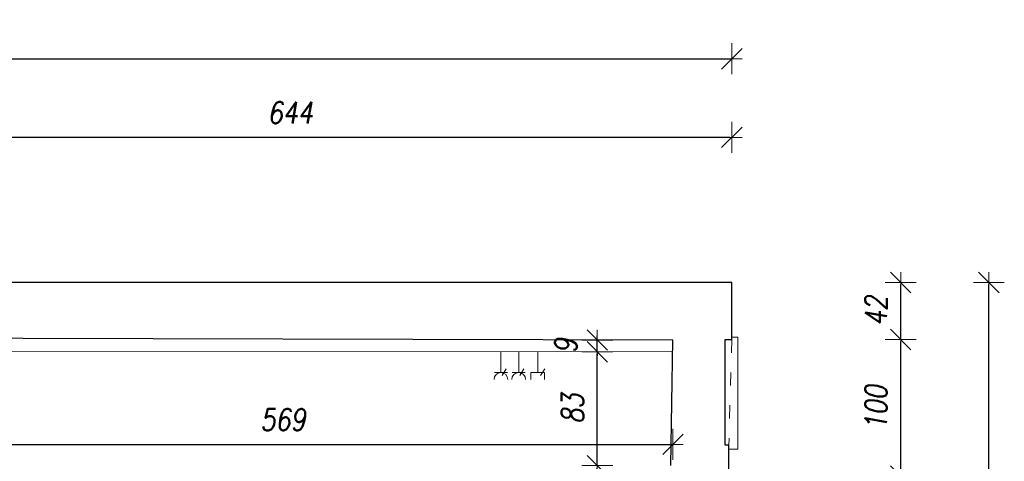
# Model space of a CAD drawing. Header units: millimetres. Extents: x -58431 to 28973, y -32170 to 9431.
# Tile 53 of 54: x -6651 to 530, y -2998 to 224. Entities that reach past the tile are written whole.
import ezdxf

# ---------------------------------------------------------------- set-up
doc = ezdxf.new("R2010")
doc.units = ezdxf.units.MM
doc.header["$LTSCALE"] = 8
doc.linetypes.add('ACAD_ISO03W100', pattern=[30, 12, -18])
doc.layers.get('Defpoints').update_dxf_attribs({"lineweight": 0})
for name, color, linetype, lineweight in [('A_DIMEN', 7, 'Continuous', 0), ('BAM_OPISY POWIERZCHNI', 40, 'Continuous', 0), ('instalacje', 6, 'Continuous', 0), ('piętro_parapet', 6, 'Continuous', 0), ('piętro_podciąg', 2, 'ACAD_ISO03W100', 0), ('piętro_rzut', 7, 'Continuous', 30), ('piętro_widok', 4, 'Continuous', 0)]:
    doc.layers.add(name, color=color, linetype=linetype, lineweight=lineweight)
doc.styles.add('ROMANS1', font='romans.shx', dxfattribs={"width": 0.8, "oblique": 10})
doc.dimstyles.new('NARCH100', dxfattribs={"dimscale": 100, "dimtxt": 1.6, "dimasz": 0.15, "dimexe": 0, "dimexo": 0, "dimgap": 1, "dimtad": 1, "dimdec": 0, "dimlfac": 0.1, "dimrnd": 1, "dimdsep": 46, "dimtxsty": 'ROMANS1', "dimblk": 'wym', "dimcen": -1.5, "dimse1": 1, "dimse2": 1, "dimclrd": 4, "dimclre": 4, "dimclrt": 3, "dimadec": 0, "dimazin": 0, "dimtfac": 0.04, "dimtdec": 0, "dimtmove": 2, "dimatfit": 3, "dimldrblk": 'wym', "dimfxl": 0, "dimtolj": 1, "dimarcsym": 0})

# ---------------------------------------------------------------- blocks, each defined once
blk = doc.blocks.new('wym')
at = {"layer": 'A_DIMEN', "color": 4, "ltscale": 100}
for p, q in [((-5, -5), (5, 5)), ((0, -7.5), (0, 7.5)), ((-5, 0), (5, 0))]:
    blk.add_line(p, q, dxfattribs=at)
blk = doc.blocks.new('*D124')
at = {"layer": 'Defpoints', "color": 0, "transparency": 16777216}
for p in [(-1456.7, -2109.2), (-225.4, -2109.2), (-1478.9, -3106.4)]:
    blk.add_point(p, dxfattribs=at)
at = {"layer": 'piętro_widok', "color": 4, "lineweight": -2, "transparency": 16777216}
blk.add_line((-225.4, -3091.4), (-225.4, -2124.2), dxfattribs=at)
at = {"layer": 'piętro_widok', "color": 4, "lineweight": -2, "transparency": 16777216, "xscale": 15, "yscale": 15, "zscale": 15}
for p, rotation in [((-225.4, -2109.2), 90), ((-225.4, -3106.4), 270)]:
    blk.add_blockref('wym', p, dxfattribs=dict(at, rotation=rotation))
at = {"layer": 'piętro_widok', "color": 3, "transparency": 16777216, "insert": (-405.4, -2607.8), "char_height": 160, "attachment_point": 5, "rotation": 90, "style": 'ROMANS1'}
blk.add_mtext('\\A1;100', dxfattribs=at)
blk = doc.blocks.new('*D125')
at = {"layer": 'Defpoints', "color": 0, "transparency": 16777216}
for p in [(-1456.7, -1693.8), (-225.4, -1693.8), (-1456.7, -2109.2)]:
    blk.add_point(p, dxfattribs=at)
at = {"layer": 'piętro_widok', "color": 4, "lineweight": -2, "transparency": 16777216}
blk.add_line((-225.4, -2094.2), (-225.4, -1708.8), dxfattribs=at)
at = {"layer": 'piętro_widok', "color": 4, "lineweight": -2, "transparency": 16777216, "xscale": 15, "yscale": 15, "zscale": 15}
for p, rotation in [((-225.4, -1693.8), 90), ((-225.4, -2109.2), 270)]:
    blk.add_blockref('wym', p, dxfattribs=dict(at, rotation=rotation))
at = {"layer": 'piętro_widok', "color": 3, "transparency": 16777216, "insert": (-405.4, -1901.5), "char_height": 160, "attachment_point": 5, "rotation": 90, "style": 'ROMANS1'}
blk.add_mtext('\\A1;42', dxfattribs=at)
blk = doc.blocks.new('*D126')
at = {"layer": 'Defpoints', "color": 0, "transparency": 16777216}
for p in [(-7899.7, -634.4), (-7899.7, -1693.8), (-1456.7, -1693.8)]:
    blk.add_point(p, dxfattribs=at)
at = {"layer": 'piętro_widok', "color": 4, "lineweight": -2, "transparency": 16777216}
blk.add_line((-1471.7, -634.4), (-7884.7, -634.4), dxfattribs=at)
at = {"layer": 'piętro_widok', "color": 4, "lineweight": -2, "transparency": 16777216, "xscale": 15, "yscale": 15, "zscale": 15}
for p, rotation in [((-7899.7, -634.4), 179.9999999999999), ((-1456.7, -634.4), 359.9999999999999)]:
    blk.add_blockref('wym', p, dxfattribs=dict(at, rotation=rotation))
at = {"layer": 'piętro_widok', "color": 3, "transparency": 16777216, "insert": (-4678.2, -454.4), "char_height": 160, "attachment_point": 5, "style": 'ROMANS1'}
blk.add_mtext('\\A1;644', dxfattribs=at)
blk = doc.blocks.new('*D437')
at = {"layer": 'BAM_OPISY POWIERZCHNI', "color": 4, "lineweight": -2, "transparency": 16777216}
blk.add_line((-2438.3, -3846), (-2438.3, -3044.2), dxfattribs=at)
at = {"layer": 'Defpoints', "color": 0, "transparency": 16777216}
for p in [(-2438.3, -3029.2), (-1755.7, -3029.2), (-1755.7, -3861)]:
    blk.add_point(p, dxfattribs=at)
at = {"layer": 'BAM_OPISY POWIERZCHNI', "color": 4, "lineweight": -2, "transparency": 16777216, "xscale": 15, "yscale": 15, "zscale": 15}
for p, rotation in [((-2438.3, -3029.2), 90), ((-2438.3, -3861), 270)]:
    blk.add_blockref('wym', p, dxfattribs=dict(at, rotation=rotation))
at = {"layer": 'BAM_OPISY POWIERZCHNI', "color": 3, "transparency": 16777216, "insert": (-2618.3, -3445.1), "char_height": 160, "attachment_point": 5, "rotation": 90, "style": 'ROMANS1'}
blk.add_mtext('\\A1;83', dxfattribs=at)
blk = doc.blocks.new('*D438')
at = {"layer": 'BAM_OPISY POWIERZCHNI', "color": 4, "lineweight": -2, "transparency": 16777216}
blk.add_line((-2438.3, -3014.2), (-2438.3, -2213.4), dxfattribs=at)
at = {"layer": 'Defpoints', "color": 0, "transparency": 16777216}
for p in [(-2438.3, -2198.4), (-1887.7, -2198.4), (-1755.7, -3029.2)]:
    blk.add_point(p, dxfattribs=at)
at = {"layer": 'BAM_OPISY POWIERZCHNI', "color": 4, "lineweight": -2, "transparency": 16777216, "xscale": 15, "yscale": 15, "zscale": 15}
for p, rotation in [((-2438.3, -2198.4), 90), ((-2438.3, -3029.2), 270)]:
    blk.add_blockref('wym', p, dxfattribs=dict(at, rotation=rotation))
at = {"layer": 'BAM_OPISY POWIERZCHNI', "color": 3, "transparency": 16777216, "insert": (-2618.3, -2613.8), "char_height": 160, "attachment_point": 5, "rotation": 90, "style": 'ROMANS1'}
blk.add_mtext('\\A1;83', dxfattribs=at)
blk = doc.blocks.new('*D439')
at = {"layer": 'BAM_OPISY POWIERZCHNI', "color": 4, "lineweight": -2, "transparency": 16777216}
for p, q in [((-2438.3, -2098), (-2438.3, -2083)), ((-2438.3, -2198.4), (-2438.3, -2113)), ((-2438.3, -2213.4), (-2438.3, -2228.4))]:
    blk.add_line(p, q, dxfattribs=at)
at = {"layer": 'Defpoints', "color": 0, "transparency": 16777216}
for p in [(-2438.3, -2113), (-1886.3, -2113), (-1887.7, -2198.4)]:
    blk.add_point(p, dxfattribs=at)
at = {"layer": 'BAM_OPISY POWIERZCHNI', "color": 4, "lineweight": -2, "transparency": 16777216, "xscale": 15, "yscale": 15, "zscale": 15}
for p, rotation in [((-2438.3, -2113), 270), ((-2438.3, -2198.4), 90)]:
    blk.add_blockref('wym', p, dxfattribs=dict(at, rotation=rotation))
at = {"layer": 'BAM_OPISY POWIERZCHNI', "color": 3, "transparency": 16777216, "insert": (-2668.3, -2155.7), "char_height": 160, "attachment_point": 5, "rotation": 90, "style": 'ROMANS1'}
blk.add_mtext('\\A1;9', dxfattribs=at)
blk = doc.blocks.new('*D542')
at = {"layer": 'BAM_OPISY POWIERZCHNI', "color": 4, "lineweight": -2, "transparency": 16777216}
blk.add_line((-56012, -61), (-1471.7, -61), dxfattribs=at)
at = {"layer": 'Defpoints', "color": 0, "transparency": 16777216}
for p in [(-1456.7, -61), (-1456.7, -1693.8), (-56027, -1738.3)]:
    blk.add_point(p, dxfattribs=at)
at = {"layer": 'BAM_OPISY POWIERZCHNI', "color": 4, "lineweight": -2, "transparency": 16777216, "xscale": 15, "yscale": 15, "zscale": 15, "rotation": 179.9999999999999}
blk.add_blockref('wym', (-56027, -61), dxfattribs=at)
at = {"layer": 'BAM_OPISY POWIERZCHNI', "color": 4, "lineweight": -2, "transparency": 16777216, "xscale": 15, "yscale": 15, "zscale": 15}
blk.add_blockref('wym', (-1456.7, -61), dxfattribs=at)
at = {"layer": 'BAM_OPISY POWIERZCHNI', "color": 3, "transparency": 16777216, "insert": (-28741.9, 119), "char_height": 160, "attachment_point": 5, "style": 'ROMANS1'}
blk.add_mtext('\\A1;5457', dxfattribs=at)
blk = doc.blocks.new('*D12')
at = {"layer": 'BAM_OPISY POWIERZCHNI', "color": 4, "lineweight": -2, "transparency": 16777216}
blk.add_line((417.8, -26294.4), (417.8, -1708.8), dxfattribs=at)
at = {"layer": 'Defpoints', "color": 0, "transparency": 16777216}
for p in [(-1456.7, -1693.8), (417.8, -1693.8), (-1528.1, -26309.4)]:
    blk.add_point(p, dxfattribs=at)
at = {"layer": 'BAM_OPISY POWIERZCHNI', "color": 4, "lineweight": -2, "transparency": 16777216, "xscale": 15, "yscale": 15, "zscale": 15}
for p, rotation in [((417.8, -1693.8), 90), ((417.8, -26309.4), 270)]:
    blk.add_blockref('wym', p, dxfattribs=dict(at, rotation=rotation))
at = {"layer": 'BAM_OPISY POWIERZCHNI', "color": 3, "transparency": 16777216, "insert": (237.8, -14001.6), "char_height": 160, "attachment_point": 5, "rotation": 90, "style": 'ROMANS1'}
blk.add_mtext('\\A1;2462', dxfattribs=at)
blk = doc.blocks.new('*D700')
at = {"layer": 'BAM_OPISY POWIERZCHNI', "color": 4, "lineweight": -2, "transparency": 16777216}
blk.add_line((-7561.4, -2874.1), (-1901.3, -2874.1), dxfattribs=at)
at = {"layer": 'Defpoints', "color": 0, "transparency": 16777216}
for p in [(-7576.4, -2098.9), (-1886.3, -2113), (-1886.3, -2874.1)]:
    blk.add_point(p, dxfattribs=at)
at = {"layer": 'BAM_OPISY POWIERZCHNI', "color": 4, "lineweight": -2, "transparency": 16777216, "xscale": 15, "yscale": 15, "zscale": 15, "rotation": 179.9999999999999}
blk.add_blockref('wym', (-7576.4, -2874.1), dxfattribs=at)
at = {"layer": 'BAM_OPISY POWIERZCHNI', "color": 4, "lineweight": -2, "transparency": 16777216, "xscale": 15, "yscale": 15, "zscale": 15}
blk.add_blockref('wym', (-1886.3, -2874.1), dxfattribs=at)
at = {"layer": 'BAM_OPISY POWIERZCHNI', "color": 3, "transparency": 16777216, "insert": (-4731.3, -2694.1), "char_height": 160, "attachment_point": 5, "style": 'ROMANS1'}
blk.add_mtext('\\A1;569', dxfattribs=at)

msp = doc.modelspace()

# ---------------------------------------------------------------- linework, layer by layer
at = {"layer": 'instalacje'}
for points in [[(-3141.3, -2350.7), (-3141.3, -2197.6)], [(-3011.7, -2350.7), (-3011.7, -2197.6)], [(-2873.1, -2350.7), (-2873.1, -2197.7)], [(-3093.3, -2350.7), (-3189.2, -2350.7)], [(-3132.6, -2372.3), (-3102.7, -2322.6)], [(-2963.8, -2350.7), (-3059.7, -2350.7)], [(-3003.1, -2372.3), (-2973.2, -2322.6)], [(-2923.4, -2350.7), (-2822.9, -2350.7)], [(-2923.4, -2401), (-2923.4, -2350.7)], [(-2851.7, -2372.3), (-2821.8, -2322.6)], [(-2822.9, -2401), (-2822.9, -2350.7)]]:
    msp.add_lwpolyline(points, dxfattribs=at)
for centre in [(-3141.3, -2401), (-3011.7, -2401)]:
    msp.add_arc(centre, 50.2, 360, 180, dxfattribs=at)
at = {"layer": 'piętro_parapet'}
msp.add_lwpolyline([(-1456.7, -2091.5), (-1413.8, -2091.5), (-1413.8, -2909.6), (-1478.9, -2909.6)], dxfattribs=at)
at = {"layer": 'piętro_podciąg'}
msp.add_lwpolyline([(-1456.7, -2109.2), (-1478.9, -2879.2)], dxfattribs=at)
at = {"layer": 'piętro_rzut'}
for p, q in [((-1456.7, -1693.8), (-7899.7, -1693.8)), ((-1456.7, -2109.2), (-1456.7, -1693.8)), ((-1505.2, -2879.2), (-1505.2, -2109.2)), ((-1505.2, -2109.2), (-1456.7, -2109.2)), ((-1478.9, -2879.2), (-1505.2, -2879.2)), ((-1478.9, -3106.4), (-1478.9, -2879.2))]:
    msp.add_line(p, q, dxfattribs=at)
for points in [[(-1886.3, -2113), (-7576.4, -2098.9), (-7576.4, -2381.8), (-7639.4, -2381.8), (-7632.1, -4197.2)], [(-1902.1, -3029.2), (-1886.3, -2113)]]:
    msp.add_lwpolyline(points, dxfattribs=at)
at = {"layer": 'piętro_widok'}
msp.add_lwpolyline([(-7576.4, -2194.7), (-1887.7, -2198.4)], dxfattribs=at)

# ---------------------------------------------------------------- dimensions: what is measured, and where the dimension line sits
at = {"layer": 'BAM_OPISY POWIERZCHNI'}
for base, p1, p2, picture, middle in [((-1456.7, -61), (-56027, -1738.3), (-1456.7, -1693.8), '*D542', (-28741.9, 119)), ((-1886.3, -2874.1), (-7576.4, -2098.9), (-1886.3, -2113), '*D700', (-4731.3, -2694.1))]:
    dim = msp.add_linear_dim(base=base, p1=p1, p2=p2, dimstyle='NARCH100', dxfattribs=at)
    dim.commit()
    dim.dimension.update_dxf_attribs({"geometry": picture, "text_midpoint": middle})
for base, p1, p2, picture, middle in [((417.8, -1693.8), (-1528.1, -26309.4), (-1456.7, -1693.8), '*D12', (237.8, -14001.6)), ((-2438.3, -2113), (-1887.7, -2198.4), (-1886.3, -2113), '*D439', (-2668.3, -2155.7)), ((-2438.3, -2198.4), (-1755.7, -3029.2), (-1887.7, -2198.4), '*D438', (-2618.3, -2613.8)), ((-2438.3, -3029.2), (-1755.7, -3861), (-1755.7, -3029.2), '*D437', (-2618.3, -3445.1))]:
    dim = msp.add_linear_dim(base=base, p1=p1, p2=p2, angle=90, dimstyle='NARCH100', dxfattribs=at)
    dim.commit()
    dim.dimension.update_dxf_attribs({"geometry": picture, "text_midpoint": middle})
at = {"layer": 'piętro_widok'}
dim = msp.add_linear_dim(base=(-7899.7, -634.4), p1=(-1456.7, -1693.8), p2=(-7899.7, -1693.8), dimstyle='NARCH100', dxfattribs=at)
dim.commit()
dim.dimension.update_dxf_attribs({"geometry": '*D126', "text_midpoint": (-4678.2, -454.4)})
for base, p1, p2, picture, middle in [((-225.4, -1693.8), (-1456.7, -2109.2), (-1456.7, -1693.8), '*D125', (-405.4, -1901.5)), ((-225.4, -2109.2), (-1478.9, -3106.4), (-1456.7, -2109.2), '*D124', (-405.4, -2607.8))]:
    dim = msp.add_linear_dim(base=base, p1=p1, p2=p2, angle=90, dimstyle='NARCH100', dxfattribs=at)
    dim.commit()
    dim.dimension.update_dxf_attribs({"geometry": picture, "text_midpoint": middle})

doc.saveas('drawing.dxf')
